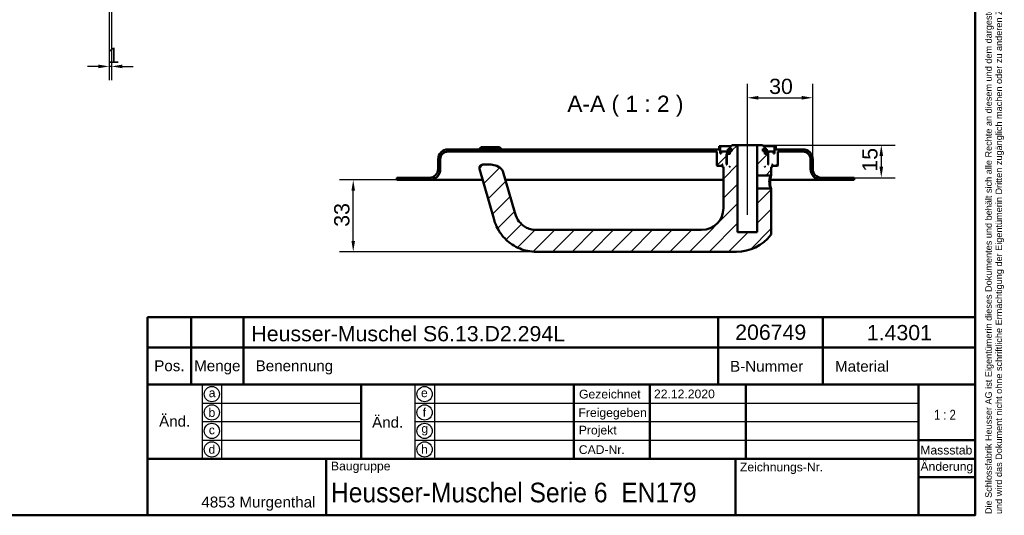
# Model space of a CAD drawing. Header units: millimetres. Extents: x 20 to 833, y 20 to 574.
# Tile 6 of 7: x 381 to 833, y 20 to 248. Entities that reach past the tile are written whole.
import ezdxf
from ezdxf.enums import TextEntityAlignment as Align

# ---------------------------------------------------------------- set-up
doc = ezdxf.new("R2010")
doc.units = ezdxf.units.MM
doc.header["$LTSCALE"] = 2
for name, color, linetype, lineweight in [('Bemaßungen(DIN)', 7, 'Continuous', 25), ('Mittellinie(DIN)', 7, 'Continuous', 25), ('Sichtbare Kanten(DIN)', 7, 'Continuous', 50), ('Skizziergeometrie(DIN)', 7, 'Continuous', 50), ('Skizzierlinie(DIN)', 7, 'Continuous', 25), ('Symbole(DIN)', 7, 'Continuous', 25)]:
    doc.layers.add(name, color=color, linetype=linetype, lineweight=lineweight)
doc.layers.add('Schraffur', color=179, linetype='Continuous', lineweight=9, true_color=0x1e1e47)
doc.styles.add('Aktuell-DIN', font='arial.ttf')
doc.styles.add('Aktuell-DINGroßer Text', font='arial.ttf')
doc.styles.add('STANDARD-DIN~0', font='arial.ttf')
doc.styles.add('Textstil10', font='arial.ttf')
doc.styles.add('Textstil41', font='arial.ttf', dxfattribs={"width": 0.8})
doc.styles.add('Textstil83', font='arial.ttf', dxfattribs={"width": 0.8})
doc.dimstyles.new('CAD-LAN', dxfattribs={"dimscale": 2, "dimtxt": 3.5, "dimasz": 2.5, "dimexe": 3.175, "dimexo": 0, "dimgap": 0.8, "dimtad": 1, "dimrnd": 1e-08, "dimtxsty": 'STANDARD-DIN~0', "dimcen": 0.09, "dimdle": 10, "dimclrd": 250, "dimclre": 250, "dimclrt": 250, "dimadec": 0, "dimazin": 2, "dimtfac": 1, "dimtmove": 0, "dimatfit": 3, "dimfxl": 1, "dimtolj": 1, "dimtzin": 0, "dimlwd": 25, "dimlwe": 25, "dimarcsym": 0})

# ---------------------------------------------------------------- blocks, each defined once
blk = doc.blocks.new('Ränder Standardrahmen')
at = {"layer": 'Skizziergeometrie(DIN)', "flags": 128}
blk.add_lwpolyline([(10, 10), (10, 287), (410, 287), (410, 10), (10, 10)], dxfattribs=at)
blk = doc.blocks.new('Schriftfelder Heusser')
at = {"layer": 'Skizziergeometrie(DIN)'}
for p, q in [((101, 229.92), (101, 236.92)), ((101, 236.92), (291, 236.92)), ((111, 229.92), (111, 236.92)), ((123, 229.92), (123, 236.92)), ((232, 229.92), (232, 236.92)), ((256, 229.92), (256, 236.92)), ((291, 236.92), (291, 229.92)), ((101, 191.42), (101, 229.92)), ((101, 229.92), (291, 229.92)), ((111, 229.92), (111, 221.42)), ((123, 229.92), (123, 221.42)), ((232, 229.92), (232, 221.42)), ((256, 229.92), (256, 221.42)), ((291, 229.92), (291, 191.42)), ((101, 221.42), (291, 221.42)), ((150, 221.42), (150, 204.42)), ((198.85, 221.42), (198.85, 204.42)), ((216.35, 221.42), (216.35, 204.42)), ((238.35, 221.42), (238.35, 204.42)), ((278, 221.42), (278, 191.42)), ((278, 208.67), (291, 208.67)), ((101, 204.42), (291, 204.42)), ((142, 204.42), (142, 191.42)), ((236, 204.42), (236, 191.42)), ((278, 200.17), (291, 200.17)), ((291, 191.42), (101, 191.42))]:
    blk.add_line(p, q, dxfattribs=at)
at = {"layer": 'Skizzierlinie(DIN)'}
for p, q in [((113.5, 221.42), (113.5, 204.42)), ((118, 221.42), (118, 204.42)), ((162.35, 221.42), (162.35, 204.42)), ((166.85, 221.42), (166.85, 204.42)), ((113.5, 217.17), (150, 217.17)), ((162.35, 217.17), (278, 217.17)), ((113.5, 212.92), (150, 212.92)), ((162.35, 212.92), (278, 212.92)), ((113.5, 208.67), (150, 208.67)), ((162.35, 208.67), (278, 208.67))]:
    blk.add_line(p, q, dxfattribs=at)
for centre in [(115.75, 219.25), (164.6, 219.25), (115.75, 215.04), (164.6, 215.04), (115.75, 210.79), (164.6, 210.79), (115.75, 206.54), (164.6, 206.54)]:
    blk.add_circle(centre, 1.75, dxfattribs=at)
at = {"layer": 'Symbole(DIN)', "color": 7, "insert": (293.33, 191.7), "char_height": 1.5, "width": 182.3003, "attachment_point": 1, "rotation": 90, "line_spacing_factor": 0.944221, "style": 'Aktuell-DIN'}
blk.add_mtext('\\fArial|b0|i0;\\H1.5000;Die Schlossfabrik Heusser AG ist Eigentümerin dieses Dokumentes und behält sich alle Rechte an diesem und dem dargestellten Gegenstand vor. Der Empfänger anerkennt diese Rechte\\Pund wird das Dokument nicht ohne schriftliche Ermächtigung der Eigentümerin Dritten zugänglich machen oder zu anderen Zwecken verwenden, zu dem es ihm übergeben worden ist.\\P ', dxfattribs=at)
at = {"layer": 'Symbole(DIN)', "color": 179, "true_color": 0x262659, "style": 'Aktuell-DIN'}
for s, insert, char_height, attachment_point in [('Pos.', (106, 227), 2.489, 2), ('Menge', (117, 227), 2.489, 2), ('Benennung', (125.81, 225.38), 2.489, 4), ('B-Nummer', (234.74, 225.62), 2.489, 4), ('Material', (265.02, 225.62), 2.489, 5), ('\\fArial|b0|i0;a', (115.81, 219.53), 2, 5), ('\\fArial|b0|i0;e', (164.54, 219.53), 2, 5), ('\\fArial|b0|i0;Gezeichnet', (200.05, 219.23), 2, 4), ('\\fArial|b0|i0;b', (115.75, 215), 2, 5), ('\\fArial|b0|i0;f', (164.55, 215.06), 2, 5), ('\\fArial|b0|i0;Freigegeben', (199.92, 216), 2, 1), ('\\fArial|b0|i0;c', (115.75, 211.01), 2, 5), ('\\fArial|b0|i0;g', (164.63, 211.05), 2, 5), ('\\fArial|b0|i0;Projekt', (200, 211.98), 2, 1), ('\\fArial|b0|i0;d', (115.76, 206.55), 2, 5), ('\\fArial|b0|i0;h', (164.55, 206.57), 2, 5), ('\\fArial|b0|i0;CAD-Nr.', (200, 207.5), 2, 1), ('\\fArial|b0|i0;\\H2.0000;Massstab', (284.39, 206.37), 2, 5), ('\\fArial|b0|i0;\\H2.0000;Baugruppe', (143.1, 203.73), 2, 1), ('\\fArial|b0|i0;Zeichnungs-Nr.', (237, 203.5), 2, 1), ('\\fArial|b0|i0;\\H2.5000;4853 Murgenthal', (113.33, 192.46), 2.5, 7)]:
    blk.add_mtext(s, dxfattribs=dict(at, insert=insert, char_height=char_height, attachment_point=attachment_point))
at = {"layer": 'Symbole(DIN)', "color": 179, "true_color": 0x262659, "attachment_point": 5, "style": 'Aktuell-DIN'}
for s, insert, char_height, width in [('Änd.', (107.21, 213), 2.489, 12.3494), ('Änd.', (156.12, 212.76), 2.489, 12.3494), ('\\fArial|b0|i0;Änderung', (284.51, 202.33), 2, 12.1143)]:
    blk.add_mtext(s, dxfattribs=dict(at, insert=insert, char_height=char_height, width=width))
at = {"layer": 'Symbole(DIN)', "color": 7, "insert": (143.1, 196.62), "char_height": 4.5, "width": 90.18, "attachment_point": 4, "style": 'Aktuell-DIN'}
blk.add_mtext('\\fArial|b0|i0;\\W0.90;\\H4.5000;Heusser-Muschel Serie 6  EN179', dxfattribs=at)
at = {"layer": 'Symbole(DIN)', "color": 179, "true_color": 0x262659, "style": 'Textstil10'}
blk.add_attdef('ERSTELLUNGSDATUM_001', (217.26, 218.29), '', height=2, dxfattribs=at)
at = {"layer": 'Symbole(DIN)', "color": 179, "true_color": 0x262659}
for tag, height, style, p in [('AUTOR', 2.49, 'Aktuell-DIN', (240.03, 219.26)), ('KONTROLLDATUM', 2, 'Textstil10', (217.42, 215.04)), ('KONTROLLIERT_VON', 2, 'Textstil10', (239.98, 215.05))]:
    blk.add_attdef(tag, text='', height=height, dxfattribs=dict(at, style=style)).set_placement(p, align=Align.MIDDLE_LEFT)
at = {"layer": 'Symbole(DIN)', "color": 7, "style": 'Textstil83', "width": 0.8}
blk.add_attdef('Anfänglicher_Ansichtsmaßstab_001', (281.57, 213.34), '', height=2.3, dxfattribs=at)
at = {"layer": 'Symbole(DIN)', "color": 179, "true_color": 0x262659, "style": 'Textstil10'}
blk.add_attdef('PROJEKT', text='', height=2, dxfattribs=at).set_placement((217.77, 209.72), align=Align.BOTTOM_LEFT)
at = {"layer": 'Symbole(DIN)', "color": 7, "style": 'Textstil41', "width": 0.8}
blk.add_attdef('STATUS', text='', height=5, dxfattribs=at).set_placement((284.53, 195.86), align=Align.MIDDLE_CENTER)
blk = doc.blocks.new('*D21')
at = {"layer": 'Bemaßungen(DIN)', "color": 250, "linetype": 'Continuous', "lineweight": 25, "true_color": 0x3f3f3f, "transparency": 16777216}
for p, q in [((422.38, 253.14), (422.38, 219.79)), ((423.38, 253.14), (423.38, 219.79)), ((417.38, 226.14), (412.38, 226.14)), ((423.38, 226.14), (422.38, 226.14)), ((428.38, 226.14), (433.38, 226.14))]:
    blk.add_line(p, q, dxfattribs=at)
at = {"layer": 'Bemaßungen(DIN)', "color": 250, "linetype": 'Continuous', "true_color": 0x3f3f3f, "transparency": 16777216}
for points in [[(417.38, 226.97), (417.38, 225.31), (422.38, 226.14)], [(428.38, 226.97), (428.38, 225.31), (423.38, 226.14)]]:
    blk.add_solid(points, dxfattribs=at)
at = {"layer": 'Defpoints', "color": 0, "linetype": 'Continuous', "transparency": 16777216}
for p in [(422.38, 253.14), (423.38, 253.14), (422.38, 226.14)]:
    blk.add_point(p, dxfattribs=at)
at = {"layer": 'Bemaßungen(DIN)', "color": 250, "linetype": 'Continuous', "lineweight": 25, "true_color": 0x3f3f3f, "transparency": 16777216, "insert": (421.59, 234.77), "char_height": 7, "attachment_point": 1, "style": 'STANDARD-DIN~0'}
blk.add_mtext('\\A1;1', dxfattribs=at)
blk = doc.blocks.new('*D25')
at = {"layer": 'Bemaßungen(DIN)', "color": 250, "linetype": 'Continuous', "lineweight": 25, "true_color": 0x3f3f3f, "transparency": 16777216}
for p, q in [((715.42, 195.03), (715.42, 218.09)), ((745.42, 183.53), (745.42, 218.09)), ((720.42, 211.74), (740.42, 211.74))]:
    blk.add_line(p, q, dxfattribs=at)
at = {"layer": 'Bemaßungen(DIN)', "color": 250, "linetype": 'Continuous', "true_color": 0x3f3f3f, "transparency": 16777216}
for points in [[(720.42, 212.57), (720.42, 210.9), (715.42, 211.74)], [(740.42, 212.57), (740.42, 210.9), (745.42, 211.74)]]:
    blk.add_solid(points, dxfattribs=at)
at = {"layer": 'Defpoints', "color": 0, "linetype": 'Continuous', "transparency": 16777216}
for p in [(745.42, 211.74), (715.42, 195.03), (745.42, 183.53)]:
    blk.add_point(p, dxfattribs=at)
at = {"layer": 'Bemaßungen(DIN)', "color": 250, "linetype": 'Continuous', "lineweight": 25, "true_color": 0x3f3f3f, "transparency": 16777216, "insert": (725.42, 220.49), "char_height": 7, "attachment_point": 1, "style": 'STANDARD-DIN~0'}
blk.add_mtext('\\A1;30', dxfattribs=at)
blk = doc.blocks.new('*D26')
at = {"layer": 'Bemaßungen(DIN)', "color": 250, "linetype": 'Continuous', "lineweight": 25, "true_color": 0x3f3f3f, "transparency": 16777216}
for p, q in [((722.42, 190.03), (783.27, 190.03)), ((776.92, 185.03), (776.92, 180.03)), ((764.42, 175.03), (783.27, 175.03))]:
    blk.add_line(p, q, dxfattribs=at)
at = {"layer": 'Bemaßungen(DIN)', "color": 250, "linetype": 'Continuous', "true_color": 0x3f3f3f, "transparency": 16777216}
for points in [[(776.08, 185.03), (777.75, 185.03), (776.92, 190.03)], [(776.08, 180.03), (777.75, 180.03), (776.92, 175.03)]]:
    blk.add_solid(points, dxfattribs=at)
at = {"layer": 'Defpoints', "color": 0, "linetype": 'Continuous', "transparency": 16777216}
for p in [(722.42, 190.03), (764.42, 175.03), (776.92, 175.03)]:
    blk.add_point(p, dxfattribs=at)
at = {"layer": 'Bemaßungen(DIN)', "color": 250, "linetype": 'Continuous', "lineweight": 25, "true_color": 0x3f3f3f, "transparency": 16777216, "insert": (768.17, 177.82), "char_height": 7, "attachment_point": 1, "rotation": 90, "style": 'STANDARD-DIN~0'}
blk.add_mtext('\\A1;15', dxfattribs=at)
blk = doc.blocks.new('*D27')
at = {"layer": 'Bemaßungen(DIN)', "color": 250, "linetype": 'Continuous', "lineweight": 25, "true_color": 0x3f3f3f, "transparency": 16777216}
for p, q in [((554.42, 174.03), (528.07, 174.03)), ((534.42, 146.03), (534.42, 169.03)), ((618.42, 141.03), (528.07, 141.03))]:
    blk.add_line(p, q, dxfattribs=at)
at = {"layer": 'Bemaßungen(DIN)', "color": 250, "linetype": 'Continuous', "true_color": 0x3f3f3f, "transparency": 16777216}
for points in [[(533.58, 169.03), (535.25, 169.03), (534.42, 174.03)], [(533.58, 146.03), (535.25, 146.03), (534.42, 141.03)]]:
    blk.add_solid(points, dxfattribs=at)
at = {"layer": 'Defpoints', "color": 0, "linetype": 'Continuous', "transparency": 16777216}
for p in [(534.42, 174.03), (554.42, 174.03), (618.42, 141.03)]:
    blk.add_point(p, dxfattribs=at)
at = {"layer": 'Bemaßungen(DIN)', "color": 250, "linetype": 'Continuous', "lineweight": 25, "true_color": 0x3f3f3f, "transparency": 16777216, "insert": (525.66, 152.51), "char_height": 7, "attachment_point": 1, "rotation": 90, "style": 'STANDARD-DIN~0'}
blk.add_mtext('\\A1;33', dxfattribs=at)

msp = doc.modelspace()

# ---------------------------------------------------------------- hatches: boundary and pattern name
at = {"layer": 'Schraffur'}
h = msp.add_hatch(dxfattribs=at)
h.set_pattern_fill('ANSI31', color=256, scale=50.8, style=0)
h.set_pattern_definition([(45, (0, 0), (-4.49013, 4.49013), [])])
edge = h.paths.add_edge_path()
edge.add_spline(control_points=[(726.0427, 176.0258), (726.1049, 176.0851), (726.1665, 176.1448), (726.2903, 176.2647), (726.3524, 176.3249), (726.4152, 176.385)], knot_values=[-0.05169444, -0.05169444, -0.05169444, -0.05169444, -0.02593994, -0.02593994, 0, 0, 0, 0], degree=3, periodic=0)
edge.add_line((726.4152, 176.385), (726.4152, 180.0258))
edge.add_line((726.4152, 180.0258), (726.7152, 180.0258))
edge.add_line((726.7152, 180.0258), (726.9152, 180.2258))
edge.add_line((726.9152, 180.2258), (726.9152, 180.8258))
edge.add_line((726.9152, 180.8258), (726.7152, 181.0258))
edge.add_line((726.7152, 181.0258), (727.0152, 181.0258))
edge.add_line((727.0152, 181.0258), (727.0152, 180.5258))
edge.add_line((727.0152, 180.5258), (727.1152, 180.4258))
edge.add_line((727.1152, 180.4258), (729.2152, 180.4258))
edge.add_line((729.2152, 180.4258), (729.4152, 180.6258))
edge.add_line((729.4152, 180.6258), (729.4152, 187.0258))
edge.add_line((729.4152, 187.0258), (740.9152, 187.0258))
edge.add_ellipse((740.9152, 183.5258), major_axis=(0, 3.5), ratio=1, start_angle=270, end_angle=360, ccw=False)
edge.add_line((744.4152, 183.5258), (744.4152, 179.0258))
edge.add_ellipse((749.4152, 179.0258), major_axis=(-5, 0), ratio=1, start_angle=0, end_angle=90)
edge.add_line((749.4152, 174.0258), (764.4152, 174.0258))
edge.add_line((764.4152, 174.0258), (764.4152, 175.0258))
edge.add_line((764.4152, 175.0258), (749.4152, 175.0258))
edge.add_ellipse((749.4152, 179.0258), major_axis=(0, -4), ratio=1, start_angle=270, end_angle=360, ccw=False)
edge.add_line((745.4152, 179.0258), (745.4152, 183.5258))
edge.add_ellipse((740.9152, 183.5258), major_axis=(4.5, 0), ratio=1, start_angle=0, end_angle=90)
edge.add_line((740.9152, 188.0258), (728.4152, 188.0258))
edge.add_line((728.4152, 188.0258), (728.4152, 189.5258))
edge.add_line((728.4152, 189.5258), (727.9152, 189.5258))
edge.add_line((727.9152, 189.5258), (727.9152, 186.2258))
edge.add_line((727.9152, 186.2258), (727.4152, 186.2258))
edge.add_line((727.4152, 186.2258), (727.4152, 187.0258))
edge.add_line((727.4152, 187.0258), (724.4152, 187.0258))
edge.add_line((724.4152, 187.0258), (724.4152, 186.2258))
edge.add_line((724.4152, 186.2258), (725.1652, 186.2258))
edge.add_line((725.1652, 186.2258), (724.9652, 186.0258))
edge.add_line((724.9652, 186.0258), (724.9652, 181.2258))
edge.add_line((724.9652, 181.2258), (725.1652, 181.0258))
edge.add_line((725.1652, 181.0258), (724.9152, 181.0258))
edge.add_line((724.9152, 181.0258), (724.9152, 185.8258))
edge.add_line((724.9152, 185.8258), (724.7152, 186.0258))
edge.add_line((724.7152, 186.0258), (723.6152, 186.0258))
edge.add_line((723.6152, 186.0258), (723.4152, 185.8258))
edge.add_line((723.4152, 185.8258), (723.4152, 187.2258))
edge.add_line((723.4152, 187.2258), (724.4319, 187.2258))
edge.add_line((724.4319, 187.2258), (724.4319, 188.1258))
edge.add_line((724.4319, 188.1258), (722.9295, 188.1258))
edge.add_line((722.9295, 188.1258), (722.9295, 187.2258))
edge.add_line((722.9295, 187.2258), (722.5152, 187.2258))
edge.add_line((722.5152, 187.2258), (722.5152, 188.3258))
edge.add_line((722.5152, 188.3258), (723.4152, 188.3258))
edge.add_line((723.4152, 188.3258), (723.4152, 189.0258))
edge.add_line((723.4152, 189.0258), (722.4152, 190.0258))
edge.add_line((722.4152, 190.0258), (719.9152, 190.0258))
edge.add_line((719.9152, 190.0258), (719.9152, 176.0258))
edge.add_line((719.9152, 176.0258), (726.0427, 176.0258))
h.paths.add_polyline_path([(723.6152, 180.0258), (723.4152, 180.0258), (723.4152, 180.2258)], flags=0)
edge = h.paths.add_edge_path()
edge.add_spline(control_points=[(726.4152, 169.6653), (726.3535, 169.7255), (726.2914, 169.7857), (726.1674, 169.9058), (726.1055, 169.9658), (726.0438, 170.0258)], knot_values=[-0.0518926, -0.0518926, -0.0518926, -0.0518926, -0.0259463, -0.0259463, -0.00010246, -0.00010246, -0.00010246, -0.00010246], degree=3, periodic=0)
edge.add_line((726.0438, 170.0258), (719.9152, 170.0258))
edge.add_line((719.9152, 170.0258), (719.9152, 150.0258))
edge.add_line((719.9152, 150.0258), (710.9152, 150.0258))
edge.add_line((710.9152, 150.0258), (710.9152, 190.0258))
edge.add_line((710.9152, 190.0258), (708.4152, 190.0258))
edge.add_line((708.4152, 190.0258), (707.4152, 189.0258))
edge.add_line((707.4152, 189.0258), (707.4152, 188.3258))
edge.add_line((707.4152, 188.3258), (708.3152, 188.3258))
edge.add_line((708.3152, 188.3258), (708.3152, 187.2258))
edge.add_line((708.3152, 187.2258), (707.9009, 187.2258))
edge.add_line((707.9009, 187.2258), (707.9009, 188.1258))
edge.add_line((707.9009, 188.1258), (706.3986, 188.1258))
edge.add_line((706.3986, 188.1258), (706.3986, 187.2258))
edge.add_line((706.3986, 187.2258), (707.4152, 187.2258))
edge.add_line((707.4152, 187.2258), (707.4152, 185.8258))
edge.add_line((707.4152, 185.8258), (707.2152, 186.0258))
edge.add_line((707.2152, 186.0258), (706.1152, 186.0258))
edge.add_line((706.1152, 186.0258), (705.9152, 185.8258))
edge.add_line((705.9152, 185.8258), (705.9152, 181.0258))
edge.add_line((705.9152, 181.0258), (705.6652, 181.0258))
edge.add_line((705.6652, 181.0258), (705.8652, 181.2258))
edge.add_line((705.8652, 181.2258), (705.8652, 186.0258))
edge.add_line((705.8652, 186.0258), (705.6652, 186.2258))
edge.add_line((705.6652, 186.2258), (706.4152, 186.2258))
edge.add_line((706.4152, 186.2258), (706.4152, 187.0258))
edge.add_line((706.4152, 187.0258), (703.4152, 187.0258))
edge.add_line((703.4152, 187.0258), (703.4152, 186.2258))
edge.add_line((703.4152, 186.2258), (702.9152, 186.2258))
edge.add_line((702.9152, 186.2258), (702.9152, 189.5258))
edge.add_line((702.9152, 189.5258), (702.4152, 189.5258))
edge.add_line((702.4152, 189.5258), (702.4152, 188.0258))
edge.add_line((702.4152, 188.0258), (577.9152, 188.0258))
edge.add_ellipse((577.9152, 183.5258), major_axis=(0, 4.5), ratio=1, start_angle=0, end_angle=90)
edge.add_line((573.4152, 183.5258), (573.4152, 179.0258))
edge.add_ellipse((569.4152, 179.0258), major_axis=(4, 0), ratio=1, start_angle=270, end_angle=360, ccw=False)
edge.add_line((569.4152, 175.0258), (554.4152, 175.0258))
edge.add_line((554.4152, 175.0258), (554.4152, 174.0258))
edge.add_line((554.4152, 174.0258), (569.4152, 174.0258))
edge.add_ellipse((569.4152, 179.0258), major_axis=(0, -5), ratio=1, start_angle=0, end_angle=90)
edge.add_line((574.4152, 179.0258), (574.4152, 183.5258))
edge.add_ellipse((577.9152, 183.5258), major_axis=(-3.5, 0), ratio=1, start_angle=270, end_angle=360, ccw=False)
edge.add_line((577.9152, 187.0258), (701.4152, 187.0258))
edge.add_line((701.4152, 187.0258), (701.4152, 180.6258))
edge.add_line((701.4152, 180.6258), (701.6152, 180.4258))
edge.add_line((701.6152, 180.4258), (703.7152, 180.4258))
edge.add_line((703.7152, 180.4258), (703.8152, 180.5258))
edge.add_line((703.8152, 180.5258), (703.8152, 181.0258))
edge.add_line((703.8152, 181.0258), (704.1152, 181.0258))
edge.add_line((704.1152, 181.0258), (703.9152, 180.8258))
edge.add_line((703.9152, 180.8258), (703.9152, 180.2258))
edge.add_line((703.9152, 180.2258), (704.1152, 180.0258))
edge.add_line((704.1152, 180.0258), (704.4152, 180.0258))
edge.add_line((704.4152, 180.0258), (704.4152, 161.0258))
edge.add_ellipse((694.4152, 161.0258), major_axis=(10, 0), ratio=1, start_angle=270, end_angle=360, ccw=False)
edge.add_line((694.4152, 151.0258), (618.4152, 151.0258))
edge.add_spline(control_points=[(618.4152, 151.0258), (617.5533, 151.0258), (616.6877, 151.1462), (615.0137, 151.6087), (614.2144, 151.953), (612.3366, 153.0638), (611.3268, 153.9564), (609.8131, 155.9223), (609.1246, 157.1464), (608.5891, 159.0142)], knot_values=[-2.10097166, -2.10097166, -2.10097166, -2.10097166, -1.67336567, -1.67336567, -1.23980761, -1.23980761, -0.58292416, -0.58292416, 0, 0, 0, 0], degree=3, periodic=0)
edge.add_line((608.5891, 159.0142), (603.1169, 178.0979))
edge.add_ellipse((601.675, 177.6844), major_axis=(1.4419, 0.4135), ratio=1, start_angle=0, end_angle=25.69736)
edge.add_ellipse((597.5683, 174.0258), major_axis=(5.2267, 4.6564), ratio=1, start_angle=0, end_angle=48.30264)
edge.add_line((597.5683, 181.0258), (593.8649, 181.0258))
edge.add_ellipse((593.8649, 179.5258), major_axis=(0, 1.5), ratio=1, start_angle=0, end_angle=106)
edge.add_line((592.423, 179.1124), (598.9764, 156.2578))
edge.add_spline(control_points=[(598.9764, 156.2578), (599.3919, 154.8089), (599.8657, 153.1778), (601.9814, 149.4854), (603.129, 147.9994), (606.1369, 145.0657), (608.3045, 143.5285), (613.3579, 141.5185), (615.885, 141.0258), (618.4152, 141.0258)], knot_values=[-3.21849454, -3.21849454, -3.21849454, -3.21849454, -2.3249025, -2.3249025, -1.63156157, -1.63156157, -0.75907046, -0.75907046, 0, 0, 0, 0], degree=3, periodic=0)
edge.add_line((618.4152, 141.0258), (710.4152, 141.0258))
edge.add_ellipse((710.4152, 161.0258), major_axis=(0, -20), ratio=1, start_angle=0, end_angle=52.143301)
edge.add_spline(control_points=[(726.2062, 148.7521), (726.2733, 148.8395), (726.3264, 148.9375), (726.4062, 149.1694), (726.4164, 149.2828), (726.4152, 149.366)], knot_values=[-0.04529455, -0.04529455, -0.04529455, -0.04529455, -0.02494716, -0.02494716, 0, 0, 0, 0], degree=3, periodic=0)
edge.add_line((726.4152, 149.366), (726.4152, 169.6653))
h.paths.add_polyline_path([(707.4152, 180.0258), (707.2152, 180.0258), (707.4152, 180.2258)], flags=0)

# ---------------------------------------------------------------- linework, layer by layer
at = {"layer": 'Mittellinie(DIN)', "linetype": 'Continuous'}
msp.add_line((715.4152, 158.0258), (715.4152, 195.0258), dxfattribs=at)
at = {"layer": 'Sichtbare Kanten(DIN)'}
for p, q in [((708.4152, 190.0258), (707.4152, 189.0258)), ((710.9152, 190.0258), (708.4152, 190.0258)), ((710.9152, 150.0258), (710.9152, 190.0258)), ((710.9152, 190.0258), (719.9152, 190.0258)), ((722.4152, 190.0258), (719.9152, 190.0258)), ((719.9152, 190.0258), (719.9152, 176.0258)), ((723.4152, 189.0258), (722.4152, 190.0258)), ((702.4152, 188.0258), (577.9152, 188.0258)), ((577.9152, 187.0258), (701.4152, 187.0258)), ((593.1652, 189.0258), (592.1652, 188.0258)), ((593.1652, 189.0258), (601.6652, 189.0258)), ((601.6652, 189.0258), (602.6652, 188.0258)), ((701.4152, 187.0258), (701.4152, 180.6258)), ((702.9152, 189.5258), (702.4152, 189.5258)), ((702.4152, 189.5258), (702.4152, 188.0258)), ((702.9152, 186.2258), (702.9152, 189.5258)), ((702.9152, 189.5258), (707.9152, 189.5258)), ((703.4152, 186.2258), (702.9152, 186.2258)), ((706.4152, 187.0258), (703.4152, 187.0258)), ((703.4152, 187.0258), (703.4152, 186.2258)), ((705.8652, 186.0258), (705.6652, 186.2258)), ((705.6652, 186.2258), (706.4152, 186.2258)), ((705.8652, 181.2258), (705.8652, 186.0258)), ((705.8652, 186.0258), (706.1152, 186.0258)), ((706.1152, 186.0258), (705.9152, 185.8258)), ((705.9152, 185.8258), (705.9152, 181.0258)), ((707.2152, 186.0258), (706.1152, 186.0258)), ((707.9009, 188.1258), (706.3986, 188.1258)), ((706.3986, 188.1258), (706.3986, 187.2258)), ((706.3986, 187.2258), (707.4152, 187.2258)), ((706.4152, 186.2258), (706.4152, 187.0258)), ((706.4152, 187.0258), (707.4152, 187.0258)), ((707.4152, 186.2258), (706.4152, 186.2258)), ((707.4152, 185.8258), (707.2152, 186.0258)), ((707.4152, 186.0258), (707.2152, 186.0258)), ((707.4152, 189.0258), (707.4152, 188.3258)), ((707.4152, 188.3258), (708.3152, 188.3258)), ((707.4152, 187.2258), (707.4152, 185.8258)), ((707.9009, 187.2258), (707.9009, 188.1258)), ((708.3152, 188.1258), (707.9009, 188.1258)), ((708.3152, 187.2258), (707.9009, 187.2258)), ((708.3152, 188.3258), (708.3152, 187.2258)), ((722.5152, 187.2258), (722.5152, 188.3258)), ((722.5152, 188.3258), (723.4152, 188.3258)), ((722.9295, 188.1258), (722.5152, 188.1258)), ((722.9295, 187.2258), (722.5152, 187.2258)), ((722.9152, 189.5258), (727.9152, 189.5258)), ((724.4319, 188.1258), (722.9295, 188.1258)), ((722.9295, 188.1258), (722.9295, 187.2258)), ((723.4152, 188.3258), (723.4152, 189.0258)), ((723.4152, 185.8258), (723.4152, 187.2258)), ((723.4152, 187.2258), (724.4319, 187.2258)), ((723.4152, 187.0258), (724.4152, 187.0258)), ((724.4152, 186.2258), (723.4152, 186.2258)), ((723.6152, 186.0258), (723.4152, 185.8258)), ((723.6152, 186.0258), (723.4152, 186.0258)), ((724.7152, 186.0258), (723.6152, 186.0258)), ((727.4152, 187.0258), (724.4152, 187.0258)), ((724.4152, 187.0258), (724.4152, 186.2258)), ((724.4152, 186.2258), (725.1652, 186.2258)), ((724.4319, 187.2258), (724.4319, 188.1258)), ((724.9152, 185.8258), (724.7152, 186.0258)), ((724.7152, 186.0258), (724.9652, 186.0258)), ((724.9152, 181.0258), (724.9152, 185.8258)), ((725.1652, 186.2258), (724.9652, 186.0258)), ((724.9652, 186.0258), (724.9652, 181.2258)), ((727.4152, 186.2258), (727.4152, 187.0258)), ((727.9152, 186.2258), (727.4152, 186.2258)), ((728.4152, 189.5258), (727.9152, 189.5258)), ((727.9152, 189.5258), (727.9152, 186.2258)), ((728.4152, 188.0258), (728.4152, 189.5258)), ((740.9152, 188.0258), (728.4152, 188.0258)), ((729.4152, 180.6258), (729.4152, 187.0258)), ((729.4152, 187.0258), (740.9152, 187.0258)), ((573.4152, 183.5258), (573.4152, 179.0258)), ((574.4152, 179.0258), (574.4152, 183.5258)), ((597.5683, 181.0258), (593.8649, 181.0258)), ((703.8152, 180.5258), (703.8152, 181.0258)), ((703.8152, 181.0258), (704.1152, 181.0258)), ((704.1152, 181.0258), (703.9152, 180.8258)), ((705.6652, 181.0258), (705.8652, 181.2258)), ((705.9152, 181.0258), (705.6652, 181.0258)), ((705.9152, 181.2258), (705.8652, 181.2258)), ((724.9652, 181.2258), (724.9152, 181.2258)), ((725.1652, 181.0258), (724.9152, 181.0258)), ((724.9652, 181.2258), (725.1652, 181.0258)), ((726.9152, 180.8258), (726.7152, 181.0258)), ((726.7152, 181.0258), (727.0152, 181.0258)), ((727.0152, 181.0258), (727.0152, 180.5258)), ((744.4152, 183.5258), (744.4152, 179.0258)), ((745.4152, 179.0258), (745.4152, 183.5258)), ((592.423, 179.1124), (598.9764, 156.2578)), ((608.5891, 159.0142), (603.1169, 178.0979)), ((701.4152, 180.6258), (701.6152, 180.4258)), ((701.6152, 180.4258), (703.7152, 180.4258)), ((703.7152, 180.4258), (703.8152, 180.5258)), ((703.7152, 180.4258), (703.9152, 180.4258)), ((703.9152, 180.5258), (703.8152, 180.5258)), ((703.9152, 180.8258), (703.9152, 180.2258)), ((703.9152, 180.2258), (704.1152, 180.0258)), ((704.1152, 180.0258), (704.4152, 180.0258)), ((704.4152, 180.0258), (704.4152, 161.0258)), ((707.2152, 180.0258), (707.4152, 180.2258)), ((707.4152, 180.0258), (707.2152, 180.0258)), ((707.4152, 180.2258), (707.4152, 180.0258)), ((723.4152, 180.0258), (723.4152, 180.2258)), ((723.4152, 180.2258), (723.6152, 180.0258)), ((723.6152, 180.0258), (723.4152, 180.0258)), ((726.0432, 176.0253), (726.4145, 176.385)), ((726.4152, 176.385), (726.4152, 180.0258)), ((726.4152, 180.0258), (726.7152, 180.0258)), ((726.7152, 180.0258), (726.9152, 180.2258)), ((726.9152, 180.2258), (726.9152, 180.8258)), ((727.0152, 180.5258), (726.9152, 180.5258)), ((726.9152, 180.4258), (727.1152, 180.4258)), ((727.0152, 180.5258), (727.1152, 180.4258)), ((727.1152, 180.4258), (729.2152, 180.4258)), ((729.2152, 180.4258), (729.4152, 180.6258)), ((569.4152, 175.0258), (554.4152, 175.0258)), ((554.4152, 175.0258), (554.4152, 174.0258)), ((554.4152, 174.0258), (569.4152, 174.0258)), ((569.4152, 174.0258), (584.4152, 174.0258)), ((593.8816, 174.0258), (584.4152, 174.0258)), ((704.4152, 174.0258), (604.2845, 174.0258)), ((719.9152, 176.0258), (726.0427, 176.0258)), ((719.9152, 170.0258), (719.9152, 176.0258)), ((734.4152, 174.0258), (725.9031, 174.0258)), ((734.4152, 174.0258), (749.4152, 174.0258)), ((764.4152, 175.0258), (749.4152, 175.0258)), ((749.4152, 174.0258), (764.4152, 174.0258)), ((764.4152, 174.0258), (764.4152, 175.0258)), ((726.0438, 170.0258), (719.9152, 170.0258)), ((719.9152, 170.0258), (719.9152, 150.0258)), ((726.4156, 169.6653), (726.0437, 170.0257)), ((726.4152, 149.366), (726.4152, 169.6653)), ((694.4152, 151.0258), (618.4152, 151.0258)), ((719.9152, 150.0258), (710.9152, 150.0258)), ((618.4152, 141.0258), (710.4152, 141.0258))]:
    msp.add_line(p, q, dxfattribs=at)
for centre, radius, start, end in [((577.9152, 183.5258), 4.5, 90, 180), ((577.9152, 183.5258), 3.5, 90, 180), ((740.9152, 183.5258), 4.5, 0, 90), ((740.9152, 183.5258), 3.5, 0, 90), ((593.8649, 179.5258), 1.5, 90, 196), ((597.5683, 174.0258), 7, 41.69736, 90), ((569.4152, 179.0258), 4, 270, 0), ((569.4152, 179.0258), 5, 270, 0), ((601.675, 177.6844), 1.5, 16, 41.69736), ((749.4152, 179.0258), 5, 180, 270), ((749.4152, 179.0258), 4, 180, 270), ((694.4152, 161.0258), 10, 270, 0), ((710.4152, 161.0258), 20, 270, 322.143301)]:
    msp.add_arc(centre, radius, start, end, dxfattribs=at)
for points, knots in [([(726.4156, 169.6653), (726.4158, 169.6651), (726.3716, 169.8053), (725.9815, 171.0006), (725.8066, 173.027), (725.9602, 174.7976), (726.2632, 175.9075), (726.3965, 176.3286), (726.4144, 176.3849), (726.4145, 176.385)], [0.52877578, 0.52877578, 0.52877578, 0.52877578, 0.60430558, 0.90645837, 1.05753477, 1.20861116, 1.43522576, 1.51076395, 1.58625787, 1.58625787, 1.58625787, 1.58625787]), ([(726.0427, 176.0258), (726.0426, 176.0258), (726.034, 176.0002), (726.0168, 175.9498), (725.9996, 175.8994), (725.9738, 175.8242), (725.9423, 175.7267), (725.8477, 175.4342), (725.7014, 174.937), (725.6047, 174.3327), (725.5402, 173.9298), (725.4978, 173.4785), (725.4977, 173.0265), (725.4976, 172.5746), (725.5398, 172.1228), (725.6039, 171.7196), (725.732, 170.9132), (725.9474, 170.3038), (726.0178, 170.1023), (726.0355, 170.0518), (726.044, 170.0258), (726.0438, 170.0258)], [0.52880957, 0.52880957, 0.52880957, 0.52880957, 0.60430558, 0.60430558, 0.60430558, 0.67984378, 0.67984378, 0.67984378, 0.90645837, 0.90645837, 0.90645837, 1.05753477, 1.05753477, 1.05753477, 1.20861116, 1.20861116, 1.20861116, 1.51076395, 1.51076395, 1.51076395, 1.58647908, 1.58647908, 1.58647908, 1.58647908]), ([(618.4152, 151.0258), (617.5533, 151.0258), (616.6877, 151.1462), (615.0137, 151.6087), (614.2144, 151.953), (612.3366, 153.0638), (611.3268, 153.9564), (609.8131, 155.9223), (609.1246, 157.1464), (608.5891, 159.0142)], [-2.10097166, -2.10097166, -2.10097166, -2.10097166, -1.67336567, -1.67336567, -1.23980761, -1.23980761, -0.58292416, -0.58292416, 0, 0, 0, 0]), ([(598.9764, 156.2578), (599.3919, 154.8089), (599.8657, 153.1778), (601.9814, 149.4854), (603.129, 147.9994), (606.1369, 145.0657), (608.3045, 143.5285), (613.3579, 141.5185), (615.885, 141.0258), (618.4152, 141.0258)], [-3.21849454, -3.21849454, -3.21849454, -3.21849454, -2.3249025, -2.3249025, -1.63156157, -1.63156157, -0.75907046, -0.75907046, 0, 0, 0, 0]), ([(726.2059, 148.7523), (726.2733, 148.8395), (726.3264, 148.9375), (726.4062, 149.1694), (726.4164, 149.2828), (726.4165, 149.366)], [-0.0452945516, -0.0452945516, -0.0452945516, -0.0452945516, -0.0249471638, -0.0249471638, 0, 0, 0, 0])]:
    msp.add_open_spline(points, degree=3, knots=knots, dxfattribs=at)

# ---------------------------------------------------------------- block references
at = {"xscale": 2, "yscale": 2, "zscale": 2}
msp.add_blockref('Ränder Standardrahmen', (0, 0), dxfattribs=at)
msp.add_blockref('Schriftfelder Heusser', (238, -362.8333), dxfattribs=at).add_auto_attribs({'ERSTELLUNGSDATUM_001': '22.12.2020', 'Anfänglicher_Ansichtsmaßstab_001': '1 : 2'})

# ---------------------------------------------------------------- texts
at = {"layer": 'Symbole(DIN)', "color": 7, "insert": (632.743, 203.0258), "char_height": 7.4676, "attachment_point": 7, "style": 'Aktuell-DINGroßer Text'}
msp.add_mtext('A-A ( 1 : 2 )', dxfattribs=at)
at = {"layer": 'Symbole(DIN)', "color": 7, "char_height": 7, "attachment_point": 1, "style": 'Aktuell-DIN'}
for s, insert, width in [('{\\fArial|b0|i0;\\H7.0000;Heusser-Muschel S6.13.D2.294L}', (487.6588, 106.9058), 144.028206), ('{\\fArial|b0|i0;\\H7.0000;206749}', (709.8296, 107.5797), 32.620428), ('{\\fArial|b0|i0;\\H7.0000;1.4301}', (770.274, 107.4007), 29.899392)]:
    msp.add_mtext(s, dxfattribs=dict(at, insert=insert, width=width))

# ---------------------------------------------------------------- dimensions: what is measured, and where the dimension line sits
at = {"layer": 'Bemaßungen(DIN)', "color": 250, "linetype": 'Continuous', "lineweight": 25, "true_color": 0x3f3f3f}
for base, p1, p2, angle, override, picture, middle in [((422.3832, 226.141), (423.3832, 253.141), (422.3832, 253.141), 180, {"dimgap": 0.8, "dimdec": 2, "dimtol": 0, "dimlim": 0, "dimtp": 0, "dimtm": 0, "dimtdec": 2, "dimtofl": 1, "dimatfit": 1}, '*D21', (422.8832, 226.141)), ((745.4152, 211.7362), (715.4152, 195.0258), (745.4152, 183.5258), 180, {"dimgap": 0.8, "dimdec": 2, "dimtol": 0, "dimlim": 0, "dimtp": 0, "dimtm": 0, "dimtdec": 2, "dimtofl": 0, "dimatfit": 1}, '*D25', (730.4152, 211.7362)), ((776.9152, 175.0258), (722.4152, 190.0258), (764.4152, 175.0258), 90, {"dimgap": 0.8, "dimdec": 2, "dimtol": 0, "dimlim": 0, "dimtp": 0, "dimtm": 0, "dimtdec": 2, "dimtofl": 0, "dimatfit": 1}, '*D26', (776.9152, 182.5258)), ((534.4152, 174.0258), (618.4152, 141.0258), (554.4152, 174.0258), 270, {"dimgap": 0.8, "dimdec": 2, "dimtol": 0, "dimlim": 0, "dimtp": 0, "dimtm": 0, "dimtdec": 2, "dimtofl": 0, "dimatfit": 1}, '*D27', (534.4152, 157.5258))]:
    dim = msp.add_linear_dim(base=base, p1=p1, p2=p2, angle=angle, dimstyle='CAD-LAN', override=override, dxfattribs=at)
    dim.commit()
    dim.dimension.update_dxf_attribs({"geometry": picture, "text_midpoint": middle, "dimtype": 160})

doc.saveas('drawing.dxf')
